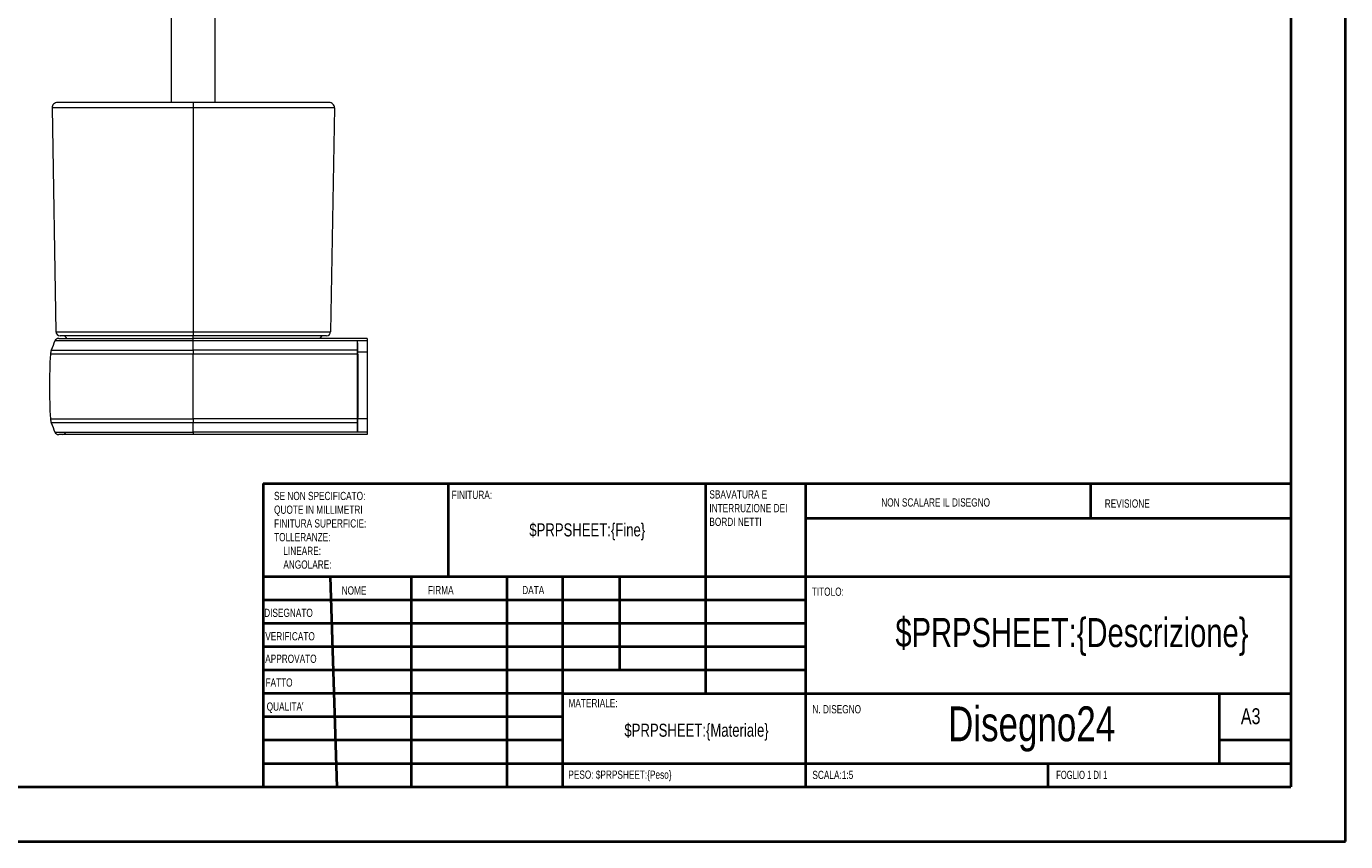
# Model space of a CAD drawing. Header units: millimetres. Extents: x 0 to 420, y 0 to 297.
# Tile 2 of 3: x 180 to 420, y 0 to 149. Entities that reach past the tile are written whole.
import ezdxf

# ---------------------------------------------------------------- set-up
doc = ezdxf.new("R2010")
doc.units = ezdxf.units.MM
doc.styles.add('SLDTEXTSTYLE0', font='TXT', dxfattribs={"width": 0.75})
doc.styles.add('SLDTEXTSTYLE1', font='TXT', dxfattribs={"width": 0.692308})

# ---------------------------------------------------------------- blocks, each defined once
blk = doc.blocks.new('SW_NOTE_0')
at = {"color": 0, "linetype": 'Continuous', "lineweight": 0, "char_height": 1.5, "attachment_point": 1, "style": 'SLDTEXTSTYLE0'}
for s, insert in [('SBAVATURA E', (0, 1.93)), ('INTERRUZIONE DEI', (0, -0.57)), ('BORDI NETTI', (0, -3.07))]:
    blk.add_mtext(s, dxfattribs=dict(at, insert=insert))
blk = doc.blocks.new('SW_NOTE_1')
at = {"color": 0, "linetype": 'Continuous', "lineweight": 0, "char_height": 1.5, "attachment_point": 1, "style": 'SLDTEXTSTYLE0'}
for s, insert in [('SE NON SPECIFICATO:', (0, 1.93)), ('QUOTE IN MILLIMETRI', (0, -0.57)), ('FINITURA SUPERFICIE:', (0, -3.07)), ('TOLLERANZE:', (0, -5.57)), ('LINEARE:', (1.69, -8.07)), ('ANGOLARE:', (1.69, -10.57))]:
    blk.add_mtext(s, dxfattribs=dict(at, insert=insert))

msp = doc.modelspace()

# ---------------------------------------------------------------- linework, layer by layer
at = {"color": 7, "linetype": 'Continuous', "lineweight": 40}
for p, q in [((420.07884357, 0.21478016), (420.07884357, 297.21478016)), ((410.07884357, 287.21478016), (410.07884357, 10.21478016)), ((222.87884357, 65.46478016), (410.07884357, 65.46478016)), ((222.87884357, 65.46478016), (222.87884357, 10.21478016)), ((256.67884357, 48.46478016), (256.67884357, 65.46478016)), ((303.47884357, 65.46478016), (303.47884357, 27.21478016)), ((321.67884357, 65.46478016), (321.67884357, 10.21478016)), ((373.67884357, 59.08978016), (373.67884357, 65.46478016)), ((410.07884357, 59.08978016), (321.67884357, 59.08978016)), ((410.07884357, 48.46478016), (222.87884357, 48.46478016)), ((235.09435449, 48.46478016), (236.31159057, 10.21478016)), ((249.869796, 48.46478016), (249.869796, 10.21478016)), ((267.27776973, 48.46478016), (267.27776973, 10.21478016)), ((277.47884357, 10.21478016), (277.47884357, 48.46478016)), ((287.87884357, 31.46478016), (287.87884357, 48.46478016)), ((321.67884357, 44.21478016), (222.87884357, 44.21478016)), ((321.67884357, 39.96478016), (222.87884357, 39.96478016)), ((321.67884357, 35.71478016), (222.87884357, 35.71478016)), ((321.67884357, 31.46478016), (222.87884357, 31.46478016)), ((277.47884357, 27.21478016), (222.87884357, 27.21478016)), ((277.47884357, 27.21478016), (410.07884357, 27.21478016)), ((397.07884357, 14.46478016), (397.07884357, 27.21478016)), ((277.47884357, 22.96470816), (222.87884357, 22.96470816)), ((277.47884357, 18.71478016), (222.87884357, 18.71478016)), ((410.07884357, 18.71478016), (397.07884357, 18.71478016)), ((222.87884357, 14.46478016), (410.07884357, 14.46478016)), ((365.87884357, 10.21478016), (365.87884357, 14.46478016)), ((25.07884357, 10.21478016), (410.07884357, 10.21478016)), ((0.07884357, 0.21478016), (420.07884357, 0.21478016))]:
    msp.add_line(p, q, dxfattribs=at)
at = {"color": 7, "linetype": 'Continuous', "lineweight": 15}
for p, q in [((206.17281078, 280.86628743), (206.17281078, 134.86628743)), ((214.17281078, 134.86628743), (214.17281078, 280.86628743)), ((210.17281078, 134.86628743), (210.17281078, 133.84883502)), ((184.44873022, 133.84883502), (185.15994796, 93.10319812)), ((210.17281078, 133.84883502), (210.17281078, 93.10319812)), ((235.89689134, 133.84883502), (235.18567361, 93.10319812)), ((210.17281078, 93.10319812), (210.17281078, 92.36628743)), ((241.82281078, 91.86628743), (210.17281078, 91.86628743)), ((210.17281078, 89.7253901), (210.17281078, 91.40658389)), ((240.07281078, 91.40658389), (210.17281078, 91.40658389)), ((241.82281078, 91.40658389), (240.07281078, 91.40658389)), ((240.07281078, 89.7253901), (240.07281078, 91.40658389)), ((241.82281078, 91.86628743), (241.82281078, 91.40658389)), ((241.82281078, 91.40658389), (241.82281078, 89.36294565)), ((240.07281078, 89.7253901), (210.17281078, 89.7253901)), ((210.17281078, 77.24397206), (210.17281078, 88.9886028)), ((240.07281078, 88.9886028), (210.17281078, 88.9886028)), ((240.07281078, 89.36294565), (240.07281078, 89.7253901)), ((241.82281078, 89.36294565), (240.07281078, 89.36294565)), ((240.07281078, 88.9886028), (240.07281078, 89.36294565)), ((240.07281078, 77.24397206), (240.07281078, 88.9886028)), ((241.82281078, 89.36294565), (241.82281078, 77.24397206)), ((240.17281078, 87.9560554), (240.17281078, 79.11005644)), ((240.07281078, 77.24397206), (210.17281078, 77.24397206)), ((241.82281078, 77.24397206), (240.07281078, 77.24397206)), ((240.07281078, 76.50718475), (240.07281078, 77.24397206)), ((241.82281078, 77.24397206), (241.82281078, 74.82599096)), ((240.07281078, 74.82599096), (210.17281078, 74.82599096)), ((240.07281078, 76.50718475), (210.17281128, 76.50718475)), ((240.07281078, 74.82599096), (240.07281078, 76.50718475)), ((241.82281078, 74.82599096), (240.07281078, 74.82599096)), ((241.82281078, 74.82599096), (241.82281078, 74.36628743)), ((241.82281078, 74.36628743), (210.17281078, 74.36628743))]:
    msp.add_line(p, q, dxfattribs=at)
at = {"color": 8, "linetype": 'Continuous', "lineweight": 15}
msp.add_line((210.17281078, 91.86811447), (210.17281078, 92.36628743), dxfattribs=at)
at = {"color": 7, "linetype": 'Continuous', "lineweight": 15, "flags": 128}
for points in [[(210.17281078, 91.40658389), (210.17281111, 91.50453145), (210.17281135, 91.59414213), (210.1728115, 91.67349169), (210.17281155, 91.74087623), (210.1728115, 91.79484878), (210.17281135, 91.83425038), (210.17281111, 91.85823494), (210.17281078, 91.86628743)], [(210.17281078, 74.82599096), (210.17281018, 74.7280434), (210.17280959, 74.63843272), (210.17280902, 74.55908316), (210.1728085, 74.49169862), (210.17280802, 74.43772607), (210.1728076, 74.39832447), (210.17280725, 74.37433992), (210.17281078, 74.36628743)], [(210.17281078, 74.82599096), (210.17281078, 75.03479833), (210.17281078, 75.24399767), (210.17281078, 75.45358471), (210.17281078, 75.66355514), (210.17281078, 75.87390467), (210.17281078, 76.08462899), (210.17281078, 76.29572379), (210.17281128, 76.50718475)]]:
    msp.add_lwpolyline(points, dxfattribs=at)
at = {"color": 7, "linetype": 'Continuous', "lineweight": 15}
for centre, radius, start, end in [((185.44857792, 133.86628743), 1, 90, 181), ((234.89704365, 133.86628743), 1, 359, 90), ((231.07981364, 72.05348628), 50, 157.228191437, 159.3022519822), ((185.66866839, 91.11628743), 0.75, 90, 157.228191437), ((185.90983373, 93.11628743), 0.75, 181, 270), ((186.42281078, 91.61628743), 0.75, 19.6193311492, 90), ((233.92281078, 91.61628743), 0.75, 90, 160.4615234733), ((234.43578784, 93.11628743), 0.75, 270, 359), ((283.97730717, 83.11628743), 100, 176.6334743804, 183.3665256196), ((186.64556228, 88.84179491), 2.5, 159.3022519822, 176.6334743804), ((240.07658753, 89.50449434), 0.22092805, 72.3706242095, 90.9795140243), ((240.08197401, 87.97595956), 1.01268469, 85.6435804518, 90.5184448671), ((186.64556228, 77.39077994), 2.5, 183.3665256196, 200.6977480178), ((231.07981364, 94.17908857), 50, 200.6977480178, 202.771808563), ((185.66866839, 75.11628743), 0.75, 202.771808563, 270), ((186.42281078, 74.86628743), 0.5, 270, 0.0000000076), ((240.09176243, 76.61944885), 0.1138525, 260.4180636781, 315.0265150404)]:
    msp.add_arc(centre, radius, start, end, dxfattribs=at)
for points, knots in [([(210.17281078, 134.86628743), (208.39777815, 134.86628743), (206.62422684, 134.86628743), (203.96886753, 134.86628743), (203.08459317, 134.86628743), (201.3185597, 134.86628743), (200.43679238, 134.86628743), (198.67711111, 134.86628743), (197.79917656, 134.86628743), (196.48684866, 134.86628743), (196.05107912, 134.86628743), (195.19030219, 134.86628743), (194.76446925, 134.86628743), (193.92416594, 134.86628743), (193.50969178, 134.86628743), (192.89862006, 134.86628743), (192.69670532, 134.86628743), (192.29690402, 134.86628743), (192.09851522, 134.86628743), (191.12346343, 134.86628743), (190.41265826, 134.86628743), (189.6249403, 134.86628743), (189.47241961, 134.86628743), (189.17749672, 134.86628743), (189.03455421, 134.86628743), (188.62510886, 134.86628743), (188.37908263, 134.86628743), (187.93279254, 134.86628743), (187.73257678, 134.86628743), (187.37068641, 134.86628743), (187.20845195, 134.86628743), (186.77279866, 134.86628743), (186.55046808, 134.86628743), (186.18947859, 134.86628743), (186.05106445, 134.86628743), (185.83025687, 134.86628743), (185.74777943, 134.86628743), (185.61880195, 134.86628743), (185.57242615, 134.86628743), (185.46964486, 134.86628743), (185.44857792, 134.86628743), (185.44857792, 134.86628743)], [0, 0, 0, 0, 0.125, 0.125, 0.1875, 0.1875, 0.25, 0.25, 0.3125, 0.3125, 0.34375, 0.34375, 0.375, 0.375, 0.40625, 0.40625, 0.421875, 0.421875, 0.4375, 0.4375, 0.5, 0.5, 0.515625, 0.515625, 0.53125, 0.53125, 0.5625, 0.5625, 0.59375, 0.59375, 0.625, 0.625, 0.6875, 0.6875, 0.75, 0.75, 0.8125, 0.8125, 0.875, 0.875, 1, 1, 1, 1]), ([(234.89704365, 134.86628743), (234.89704365, 134.86628743), (234.87617522, 134.86628743), (234.77488899, 134.86628743), (234.72921705, 134.86628743), (234.60243859, 134.86628743), (234.52144789, 134.86628743), (234.30518088, 134.86628743), (234.17019478, 134.86628743), (233.90327905, 134.86628743), (233.80353609, 134.86628743), (233.57856205, 134.86628743), (233.45318015, 134.86628743), (233.17025343, 134.86628743), (233.01271932, 134.86628743), (232.74630195, 134.86628743), (232.65246946, 134.86628743), (232.45340233, 134.86628743), (232.34790505, 134.86628743), (231.79201164, 134.86628743), (231.26503452, 134.86628743), (230.48656226, 134.86628743), (230.32489991, 134.86628743), (229.989553, 134.86628743), (229.81514333, 134.86628743), (229.27949175, 134.86628743), (228.90784608, 134.86628743), (228.13984571, 134.86628743), (227.74346504, 134.86628743), (226.92989368, 134.86628743), (226.51146245, 134.86628743), (225.24003349, 134.86628743), (224.3761715, 134.86628743), (222.62849225, 134.86628743), (221.74277807, 134.86628743), (219.96960821, 134.86628743), (219.08153558, 134.86628743), (217.30347372, 134.86628743), (216.41347787, 134.86628743), (213.74155408, 134.86628743), (211.95774357, 134.86628743), (210.17281078, 134.86628743)], [0, 0, 0, 0, 0.125, 0.125, 0.1875, 0.1875, 0.25, 0.25, 0.3125, 0.3125, 0.34375, 0.34375, 0.375, 0.375, 0.40625, 0.40625, 0.421875, 0.421875, 0.4375, 0.4375, 0.5, 0.5, 0.515625, 0.515625, 0.53125, 0.53125, 0.5625, 0.5625, 0.59375, 0.59375, 0.625, 0.625, 0.6875, 0.6875, 0.75, 0.75, 0.8125, 0.8125, 0.875, 0.875, 1, 1, 1, 1]), ([(210.17281078, 133.84883502), (208.33337305, 133.84883502), (206.49552586, 133.84883404), (203.74418867, 133.84883483), (202.82800111, 133.84883535), (200.99839455, 133.84883374), (200.0849677, 133.84883258), (198.26236269, 133.84883349), (197.35308059, 133.8488358), (195.54153898, 133.84883346), (194.65148475, 133.84883134), (193.35215205, 133.84883341), (192.92504791, 133.84883483), (192.2954275, 133.84883509), (192.08741, 133.84883575), (191.67549109, 133.84883825), (191.47093021, 133.84883982), (190.47070226, 133.84884592), (189.73941493, 133.84883608), (188.92294813, 133.84883481), (188.76452848, 133.8488359), (188.45751981, 133.84883867), (188.30859675, 133.84884032), (187.87884453, 133.84884384), (187.61886714, 133.84884381), (186.90787891, 133.84883731), (186.52575519, 133.84883448), (185.89502341, 133.84883135), (185.65216626, 133.84883317), (185.25784522, 133.84883579), (185.10649628, 133.84883364), (184.86473991, 133.84883255), (184.77446891, 133.84883364), (184.63354197, 133.84883533), (184.58298513, 133.84883485), (184.47123112, 133.84883404), (184.44873022, 133.84883502), (184.44873022, 133.84883502)], [0, 0, 0, 0, 0.125, 0.125, 0.1875, 0.1875, 0.25, 0.25, 0.3125, 0.3125, 0.375, 0.375, 0.40625, 0.40625, 0.421875, 0.421875, 0.4375, 0.4375, 0.5, 0.5, 0.515625, 0.515625, 0.53125, 0.53125, 0.5625, 0.5625, 0.625, 0.625, 0.6875, 0.6875, 0.75, 0.75, 0.8125, 0.8125, 0.875, 0.875, 1, 1, 1, 1]), ([(235.89689134, 133.84883502), (235.89689134, 133.84883502), (235.8746495, 133.84883404), (235.76530468, 133.84883483), (235.71592363, 133.84883535), (235.57844684, 133.84883374), (235.49046074, 133.84883258), (235.25507586, 133.84883349), (235.10796571, 133.8488358), (234.72021394, 133.84883346), (234.48201219, 133.84883134), (234.02388686, 133.84883341), (233.85423738, 133.84883483), (233.56863867, 133.84883509), (233.46820465, 133.84883575), (233.25572794, 133.84883825), (233.1432879, 133.84883982), (232.55593209, 133.84884592), (232.00427549, 133.84883608), (231.19881238, 133.84883481), (231.03193512, 133.8488359), (230.68651257, 133.84883867), (230.50753594, 133.84884032), (229.95590239, 133.84884384), (229.57379068, 133.84884381), (228.39014004, 133.84883731), (227.55099132, 133.84883448), (225.80173673, 133.84883135), (224.90977469, 133.84883317), (223.10400112, 133.84883579), (222.18869853, 133.84883364), (220.35106913, 133.84883255), (219.4294333, 133.84883364), (217.58251022, 133.84883533), (216.65688247, 133.84883485), (213.8791315, 133.84883404), (212.02620706, 133.84883502), (210.17281078, 133.84883502)], [0, 0, 0, 0, 0.125, 0.125, 0.1875, 0.1875, 0.25, 0.25, 0.3125, 0.3125, 0.375, 0.375, 0.40625, 0.40625, 0.421875, 0.421875, 0.4375, 0.4375, 0.5, 0.5, 0.515625, 0.515625, 0.53125, 0.53125, 0.5625, 0.5625, 0.625, 0.625, 0.6875, 0.6875, 0.75, 0.75, 0.8125, 0.8125, 0.875, 0.875, 1, 1, 1, 1]), ([(210.17281078, 91.40658389), (208.35179996, 91.40658389), (206.53214075, 91.40662471), (203.80726011, 91.40658184), (202.8997506, 91.40657051), (201.0870926, 91.40656208), (200.18193438, 91.40655919), (198.82691578, 91.40658179), (198.37570054, 91.40659775), (197.4744247, 91.40662721), (197.02446762, 91.40663844), (195.68722226, 91.40663526), (194.8093132, 91.40657487), (193.52426236, 91.40657709), (193.10126974, 91.40658322), (192.47689912, 91.40658416), (192.26987429, 91.40658344), (191.86282111, 91.40658365), (191.66303967, 91.40658464), (190.68400917, 91.40658909), (189.96476115, 91.40659678), (189.16123078, 91.4065787), (189.00594075, 91.40657155), (188.70946526, 91.4065684), (188.56771112, 91.40657224), (188.16089301, 91.40658751), (187.91428674, 91.4065799), (187.57698929, 91.40656729), (187.46998935, 91.40656426), (187.26612804, 91.40656383), (187.16897477, 91.40656641), (186.89451013, 91.40658048), (186.73358934, 91.40659803), (186.30180942, 91.40661791), (186.0811148, 91.40657862), (185.72242419, 91.40659069), (185.58492865, 91.40660558), (185.36389064, 91.40658568), (185.28056784, 91.40657429), (185.15002146, 91.40657126), (185.1029, 91.40657424), (184.99848775, 91.40660071), (184.97712811, 91.40658389), (184.97712811, 91.40658389)], [0, 0, 0, 0, 0.125, 0.125, 0.1875, 0.1875, 0.25, 0.25, 0.28125, 0.28125, 0.3125, 0.3125, 0.375, 0.375, 0.40625, 0.40625, 0.421875, 0.421875, 0.4375, 0.4375, 0.5, 0.5, 0.515625, 0.515625, 0.53125, 0.53125, 0.5625, 0.5625, 0.578125, 0.578125, 0.59375, 0.59375, 0.625, 0.625, 0.6875, 0.6875, 0.75, 0.75, 0.8125, 0.8125, 0.875, 0.875, 1, 1, 1, 1]), ([(185.15994796, 93.10319812), (185.15994796, 93.10319812), (185.18110404, 93.10319739), (185.28347895, 93.10319794), (185.32962443, 93.1031984), (185.4577315, 93.10319737), (185.53955906, 93.10319639), (185.75750499, 93.10319674), (185.89333467, 93.10319855), (186.16120107, 93.10319779), (186.2612993, 93.10319701), (186.48930473, 93.10319598), (186.61776823, 93.10319578), (187.05019252, 93.1031969), (187.40138879, 93.10319769), (187.95709945, 93.10320291), (188.07412966, 93.1032038), (188.32112812, 93.10320455), (188.45140899, 93.10320441), (188.85720135, 93.10320249), (189.14925615, 93.10319882), (189.77748379, 93.10319757), (190.11365924, 93.10320124), (190.65069868, 93.10320394), (190.83576607, 93.10320444), (191.21149002, 93.10320432), (191.40255538, 93.10320371), (192.37255043, 93.10319915), (193.1951414, 93.10319739), (194.47697253, 93.10319585), (194.91142923, 93.10319585), (195.78349093, 93.1031967), (196.22243387, 93.1031975), (197.54616359, 93.10319869), (198.4377558, 93.1031969), (200.23260588, 93.10319632), (201.13391439, 93.10319724), (202.93856029, 93.10319839), (203.84252874, 93.10319796), (206.55423343, 93.10319739), (208.36325439, 93.10319812), (210.17281078, 93.10319812)], [0, 0, 0, 0, 0.125, 0.125, 0.1875, 0.1875, 0.25, 0.25, 0.3125, 0.3125, 0.34375, 0.34375, 0.375, 0.375, 0.4375, 0.4375, 0.453125, 0.453125, 0.46875, 0.46875, 0.5, 0.5, 0.53125, 0.53125, 0.546875, 0.546875, 0.5625, 0.5625, 0.625, 0.625, 0.65625, 0.65625, 0.6875, 0.6875, 0.75, 0.75, 0.8125, 0.8125, 0.875, 0.875, 1, 1, 1, 1]), ([(185.66866839, 91.86628743), (185.66866839, 91.86628743), (185.68905447, 91.86628743), (185.78785843, 91.86628743), (185.83240615, 91.86628743), (185.95557599, 91.86628743), (186.03409986, 91.86628743), (186.2421515, 91.86628743), (186.37146335, 91.86628743), (186.70886544, 91.86628743), (186.9163865, 91.86628743), (187.32370524, 91.86628743), (187.47569412, 91.86628743), (187.73563632, 91.86628743), (187.82799659, 91.86628743), (188.02258708, 91.86628743), (188.1248909, 91.86628743), (188.44804187, 91.86628743), (188.68513914, 91.86628743), (189.07815774, 91.86628743), (189.21538783, 91.86628743), (189.50304722, 91.86628743), (189.65401906, 91.86628743), (190.43722072, 91.86628743), (191.14203969, 91.86628743), (192.29543295, 91.86628743), (192.6978672, 91.86628743), (193.51272461, 91.86628743), (193.92670673, 91.86628743), (195.18404398, 91.86628743), (196.04255326, 91.86628743), (197.34949396, 91.86628743), (197.78903492, 91.86628743), (198.66821425, 91.86628743), (199.10834291, 91.86628743), (200.43000938, 91.86628743), (201.31281118, 91.86628743), (203.08060333, 91.86628743), (203.96560279, 91.86628743), (206.62280924, 91.86628743), (208.39716724, 91.86628743), (210.17281078, 91.86628743)], [0, 0, 0, 0, 0.125, 0.125, 0.1875, 0.1875, 0.25, 0.25, 0.3125, 0.3125, 0.375, 0.375, 0.40625, 0.40625, 0.421875, 0.421875, 0.4375, 0.4375, 0.46875, 0.46875, 0.484375, 0.484375, 0.5, 0.5, 0.5625, 0.5625, 0.59375, 0.59375, 0.625, 0.625, 0.6875, 0.6875, 0.71875, 0.71875, 0.75, 0.75, 0.8125, 0.8125, 0.875, 0.875, 1, 1, 1, 1]), ([(210.17281078, 92.36628743), (208.41421782, 92.36628743), (206.65654288, 92.36628743), (204.02310403, 92.36628743), (203.14581411, 92.36628743), (201.39280346, 92.36628743), (200.51681776, 92.36628743), (198.76831395, 92.36628743), (197.89947872, 92.36628743), (196.60897424, 92.36628743), (196.18095383, 92.36628743), (195.33038513, 92.36628743), (194.90717251, 92.36628743), (193.65241121, 92.36628743), (192.84641695, 92.36628743), (191.89660857, 92.36628743), (191.70955973, 92.36628743), (191.34188589, 92.36628743), (191.16061139, 92.36628743), (190.63440549, 92.36628743), (190.30593047, 92.36628743), (189.69428969, 92.36628743), (189.41111977, 92.36628743), (189.01929848, 92.36628743), (188.89396256, 92.36628743), (188.65725667, 92.36628743), (188.54539094, 92.36628743), (188.0152937, 92.36628743), (187.68367947, 92.36628743), (187.27643206, 92.36628743), (187.15606933, 92.36628743), (186.94265136, 92.36628743), (186.84900863, 92.36628743), (186.59840029, 92.36628743), (186.4712875, 92.36628743), (186.2671036, 92.36628743), (186.19032018, 92.36628743), (186.06995507, 92.36628743), (186.026502, 92.36628743), (185.92997717, 92.36628743), (185.90983373, 92.36628743), (185.90983373, 92.36628743)], [0, 0, 0, 0, 0.125, 0.125, 0.1875, 0.1875, 0.25, 0.25, 0.3125, 0.3125, 0.34375, 0.34375, 0.375, 0.375, 0.4375, 0.4375, 0.453125, 0.453125, 0.46875, 0.46875, 0.5, 0.5, 0.53125, 0.53125, 0.546875, 0.546875, 0.5625, 0.5625, 0.625, 0.625, 0.65625, 0.65625, 0.6875, 0.6875, 0.75, 0.75, 0.8125, 0.8125, 0.875, 0.875, 1, 1, 1, 1]), ([(210.17281078, 93.10319812), (211.95897645, 93.10319812), (213.74320659, 93.10319739), (216.41308901, 93.10319794), (217.30195009, 93.1031984), (219.07639549, 93.10319737), (219.96199208, 93.10319639), (221.72821829, 93.10319674), (222.60887433, 93.10319855), (223.92399201, 93.10319779), (224.36137563, 93.10319701), (225.23359869, 93.10319598), (225.66985638, 93.10319578), (226.95326536, 93.1031969), (227.78004398, 93.10319769), (228.76003749, 93.10320291), (228.95333823, 93.1032038), (229.33401141, 93.10320455), (229.52171194, 93.10320441), (230.06712408, 93.10320249), (230.409704, 93.10319882), (231.05176721, 93.10319757), (231.35124796, 93.10320124), (231.76845165, 93.10320394), (231.90256116, 93.10320444), (232.15701064, 93.10320432), (232.27773148, 93.10320371), (232.85155439, 93.10319915), (233.21601002, 93.10319739), (233.66535038, 93.10319585), (233.79836591, 93.10319585), (234.03530664, 93.1031967), (234.13969875, 93.1031975), (234.41951321, 93.10319869), (234.56203533, 93.1031969), (234.79068282, 93.10319632), (234.8763159, 93.10319724), (235.00998901, 93.10319839), (235.05794761, 93.10319796), (235.16406783, 93.10319739), (235.18567361, 93.10319812), (235.18567361, 93.10319812)], [0, 0, 0, 0, 0.125, 0.125, 0.1875, 0.1875, 0.25, 0.25, 0.3125, 0.3125, 0.34375, 0.34375, 0.375, 0.375, 0.4375, 0.4375, 0.453125, 0.453125, 0.46875, 0.46875, 0.5, 0.5, 0.53125, 0.53125, 0.546875, 0.546875, 0.5625, 0.5625, 0.625, 0.625, 0.65625, 0.65625, 0.6875, 0.6875, 0.75, 0.75, 0.8125, 0.8125, 0.875, 0.875, 1, 1, 1, 1]), ([(234.43578784, 92.36628743), (234.43578784, 92.36628743), (234.415239, 92.36628743), (234.31561806, 92.36628743), (234.2707037, 92.36628743), (234.14575045, 92.36628743), (234.06583414, 92.36628743), (233.85219417, 92.36628743), (233.71913258, 92.36628743), (233.45777935, 92.36628743), (233.36025664, 92.36628743), (233.13870092, 92.36628743), (233.01447075, 92.36628743), (232.59183243, 92.36628743), (232.24799107, 92.36628743), (231.7008243, 92.36628743), (231.58546447, 92.36628743), (231.34167484, 92.36628743), (231.21270802, 92.36628743), (230.80989227, 92.36628743), (230.5195384, 92.36628743), (229.8945743, 92.36628743), (229.55996813, 92.36628743), (229.0258906, 92.36628743), (228.84210516, 92.36628743), (228.4698327, 92.36628743), (228.28073117, 92.36628743), (227.32186189, 92.36628743), (226.51250149, 92.36628743), (225.25724249, 92.36628743), (224.83186475, 92.36628743), (223.98227921, 92.36628743), (223.55630099, 92.36628743), (222.27561547, 92.36628743), (221.41819973, 92.36628743), (219.69882811, 92.36628743), (218.83684614, 92.36628743), (217.10986989, 92.36628743), (216.24486395, 92.36628743), (213.64677645, 92.36628743), (211.91070739, 92.36628743), (210.17281078, 92.36628743)], [0, 0, 0, 0, 0.125, 0.125, 0.1875, 0.1875, 0.25, 0.25, 0.3125, 0.3125, 0.34375, 0.34375, 0.375, 0.375, 0.4375, 0.4375, 0.453125, 0.453125, 0.46875, 0.46875, 0.5, 0.5, 0.53125, 0.53125, 0.546875, 0.546875, 0.5625, 0.5625, 0.625, 0.625, 0.65625, 0.65625, 0.6875, 0.6875, 0.75, 0.75, 0.8125, 0.8125, 0.875, 0.875, 1, 1, 1, 1]), ([(240.14349748, 89.71504661), (240.14408169, 89.99796071), (240.14230937, 90.28087001), (240.13334911, 90.7051592), (240.1293599, 90.846566), (240.11939656, 91.0584811), (240.11546302, 91.12909171), (240.10698261, 91.23489072), (240.10376354, 91.2701493), (240.0971873, 91.322927), (240.09473503, 91.34048013), (240.08984339, 91.36662591), (240.08803418, 91.37531409), (240.08442878, 91.38821121), (240.0830986, 91.39247646), (240.08046681, 91.39866435), (240.07948588, 91.40071163), (240.07694, 91.40447864), (240.0751938, 91.40658389), (240.07281078, 91.40658389)], [0, 0, 0, 0, 0.5, 0.5, 0.75, 0.75, 0.875, 0.875, 0.9375, 0.9375, 0.96875, 0.96875, 0.984375, 0.984375, 0.9921875, 0.9921875, 0.99609375, 0.99609375, 1, 1, 1, 1]), ([(210.17281078, 88.9886028), (208.30332287, 88.9886028), (206.43453591, 88.98865489), (203.63380172, 88.98859951), (202.70057956, 88.98856314), (200.83563278, 88.98854842), (199.90617198, 88.98858306), (198.05640327, 88.98861561), (197.13604727, 88.9885715), (195.76626261, 88.98857223), (195.31056332, 88.98858335), (194.41139659, 88.98860519), (193.96734313, 88.9886055), (193.09270193, 88.98859994), (192.66211839, 88.98859966), (192.0285229, 88.98860524), (191.81937393, 88.98860698), (191.40558243, 88.98860671), (191.20041856, 88.98860461), (190.59674897, 88.98859875), (190.21059076, 88.98861427), (189.47356156, 88.98862703), (189.12183058, 88.98859753), (188.12849231, 88.9886155), (187.56694832, 88.98858935), (186.85291798, 88.98863206), (186.63535834, 88.98864214), (186.24499653, 88.98862345), (186.07120461, 88.98859547), (185.60202626, 88.98853688), (185.35835484, 88.98857979), (185.0607762, 88.9886121), (184.972936, 88.98860958), (184.8169445, 88.98860747), (184.74866409, 88.98860732), (184.56705005, 88.98860799), (184.47659455, 88.98858728), (184.33531734, 88.98856568), (184.28468468, 88.98857973), (184.17257972, 88.98863519), (184.14987651, 88.9886028), (184.14987651, 88.9886028)], [0, 0, 0, 0, 0.125, 0.125, 0.1875, 0.1875, 0.25, 0.25, 0.3125, 0.3125, 0.34375, 0.34375, 0.375, 0.375, 0.40625, 0.40625, 0.421875, 0.421875, 0.4375, 0.4375, 0.46875, 0.46875, 0.5, 0.5, 0.5625, 0.5625, 0.59375, 0.59375, 0.625, 0.625, 0.6875, 0.6875, 0.71875, 0.71875, 0.75, 0.75, 0.8125, 0.8125, 0.875, 0.875, 1, 1, 1, 1]), ([(184.30691747, 89.7253901), (184.30691747, 89.7253901), (184.32938656, 89.72536127), (184.44017792, 89.72540993), (184.49020236, 89.72542257), (184.62969788, 89.72540459), (184.71899269, 89.72538542), (184.89823559, 89.72538541), (184.96561585, 89.72538542), (185.11954023, 89.72538398), (185.20623087, 89.72538198), (185.50003564, 89.72540759), (185.74065335, 89.72544598), (186.20431062, 89.72539802), (186.37611795, 89.725374), (186.76231327, 89.72535705), (186.97778365, 89.72536486), (187.68573095, 89.72540085), (188.24319642, 89.72537938), (189.23105468, 89.72539455), (189.58101336, 89.72536975), (190.31462095, 89.72538103), (190.69911882, 89.72539335), (191.30028715, 89.72538829), (191.50448757, 89.72538662), (191.91637135, 89.72538661), (192.12455942, 89.72538822), (192.75524236, 89.72539301), (193.18384209, 89.7253926), (194.05440956, 89.72538794), (194.49637449, 89.72538881), (195.39126212, 89.72540652), (195.84464028, 89.72541487), (197.20722234, 89.72541372), (198.12267771, 89.72537832), (199.96252859, 89.72540971), (200.88696968, 89.7254382), (202.74178728, 89.72542411), (203.66981805, 89.72539239), (206.45513764, 89.72534369), (208.31362739, 89.7253901), (210.17281078, 89.7253901)], [0, 0, 0, 0, 0.125, 0.125, 0.1875, 0.1875, 0.25, 0.25, 0.28125, 0.28125, 0.3125, 0.3125, 0.375, 0.375, 0.40625, 0.40625, 0.4375, 0.4375, 0.5, 0.5, 0.53125, 0.53125, 0.5625, 0.5625, 0.578125, 0.578125, 0.59375, 0.59375, 0.625, 0.625, 0.65625, 0.65625, 0.6875, 0.6875, 0.75, 0.75, 0.8125, 0.8125, 0.875, 0.875, 1, 1, 1, 1]), ([(240.07281078, 89.36294565), (240.08127689, 89.36294565), (240.08794289, 89.36922724), (240.09772787, 89.38191964), (240.10132298, 89.3888737), (240.11081509, 89.41023513), (240.11523226, 89.42524541), (240.12631736, 89.47010272), (240.1307732, 89.50046371), (240.14102317, 89.59203129), (240.14337055, 89.65357783), (240.14349748, 89.71504661)], [0, 0, 0, 0, 0.0625, 0.0625, 0.125, 0.125, 0.25, 0.25, 0.5, 0.5, 1, 1, 1, 1]), ([(240.15889817, 88.98571842), (240.15674654, 89.05244737), (240.153115, 89.11908626), (240.14003325, 89.21845519), (240.13449921, 89.25147494), (240.12096689, 89.29974242), (240.11562742, 89.31569606), (240.10429, 89.33795562), (240.09992995, 89.3451946), (240.08866361, 89.35759108), (240.0812927, 89.36294565), (240.07281078, 89.36294565)], [0, 0, 0, 0, 0.5, 0.5, 0.75, 0.75, 0.875, 0.875, 0.9375, 0.9375, 1, 1, 1, 1]), ([(184.14987651, 77.24397206), (184.14987651, 77.24397206), (184.17258304, 77.24395703), (184.28468255, 77.24398263), (184.33531422, 77.24399087), (184.47659363, 77.24397862), (184.56705203, 77.24397166), (184.74866784, 77.24397753), (184.81694854, 77.24397717), (184.97294013, 77.24397128), (185.06077946, 77.24396505), (185.35835535, 77.24398928), (185.60202591, 77.24403268), (186.07120535, 77.24397905), (186.24499791, 77.24395264), (186.63536187, 77.24393496), (186.85292075, 77.24394466), (187.56694495, 77.24398535), (188.12848514, 77.24395923), (189.12182101, 77.24397737), (189.47355386, 77.24394752), (190.21059543, 77.24396024), (190.59676394, 77.24397635), (191.2004558, 77.24397132), (191.40561048, 77.24396941), (191.81938962, 77.243969), (192.02853355, 77.24397043), (192.66211721, 77.24397417), (193.09269729, 77.24397155), (193.96734018, 77.24396607), (194.4113988, 77.24396909), (195.31058339, 77.24399951), (195.76628375, 77.24401514), (197.13605282, 77.24402125), (198.05640477, 77.24396913), (199.9061739, 77.24397389), (200.83563945, 77.24399828), (202.70060252, 77.24399189), (203.63381132, 77.24397215), (206.43453966, 77.2439559), (208.30332423, 77.24397206), (210.17281078, 77.24397206)], [0, 0, 0, 0, 0.125, 0.125, 0.1875, 0.1875, 0.25, 0.25, 0.28125, 0.28125, 0.3125, 0.3125, 0.375, 0.375, 0.40625, 0.40625, 0.4375, 0.4375, 0.5, 0.5, 0.53125, 0.53125, 0.5625, 0.5625, 0.578125, 0.578125, 0.59375, 0.59375, 0.625, 0.625, 0.65625, 0.65625, 0.6875, 0.6875, 0.75, 0.75, 0.8125, 0.8125, 0.875, 0.875, 1, 1, 1, 1]), ([(240.17281078, 79.11005644), (240.17281078, 78.79766047), (240.1703165, 78.48525141), (240.15733675, 78.01658934), (240.15157159, 77.8603611), (240.13734627, 77.62598946), (240.13174893, 77.54783441), (240.11974402, 77.43066522), (240.11520209, 77.39168701), (240.10596168, 77.33357096), (240.10251818, 77.31423557), (240.09561442, 77.28553327), (240.09306355, 77.2760495), (240.08800995, 77.26223518), (240.08614502, 77.25768127), (240.08116555, 77.24903135), (240.07782651, 77.24397206), (240.07281078, 77.24397206)], [0, 0, 0, 0, 0.5, 0.5, 0.75, 0.75, 0.875, 0.875, 0.9375, 0.9375, 0.96875, 0.96875, 0.984375, 0.984375, 0.9921875, 0.9921875, 1, 1, 1, 1]), ([(240.17230555, 76.53898024), (240.17271672, 76.66100005), (240.17353245, 76.7830744), (240.16609865, 76.96596133), (240.16215538, 77.02696695), (240.14715942, 77.11740818), (240.14076426, 77.14741614), (240.12507505, 77.19074776), (240.11891675, 77.20488998), (240.10587934, 77.22423483), (240.10086365, 77.23037612), (240.08865509, 77.24021321), (240.08099286, 77.24397206), (240.07281078, 77.24397206)], [0, 0, 0, 0, 0.5, 0.5, 0.75, 0.75, 0.875, 0.875, 0.9375, 0.9375, 0.96875, 0.96875, 1, 1, 1, 1]), ([(210.17281078, 76.50718475), (208.313628, 76.50718475), (206.45514014, 76.50719808), (203.66982485, 76.50718493), (202.74179636, 76.50716862), (200.88698329, 76.50716267), (199.96252661, 76.50718221), (198.12267564, 76.50718798), (197.20722428, 76.50714477), (195.84465711, 76.50714817), (195.39127931, 76.50716057), (194.49637309, 76.50718625), (194.05440272, 76.50718983), (193.18383345, 76.50718545), (192.75523732, 76.50718292), (192.12456627, 76.50718593), (191.91638323, 76.50718722), (191.50451174, 76.50718706), (191.30032208, 76.50718555), (190.69913155, 76.50718123), (190.31462343, 76.50719413), (189.58100376, 76.50720538), (189.23104341, 76.50718026), (188.24318806, 76.50719559), (187.68572672, 76.5071741), (186.97778629, 76.50720825), (186.76231666, 76.50721574), (186.37611918, 76.50719978), (186.20431091, 76.50717727), (185.74065168, 76.50713385), (185.50003489, 76.50717248), (185.20623492, 76.50719045), (185.11954594, 76.50718509), (184.96562231, 76.50718035), (184.89824176, 76.50718029), (184.71899569, 76.50718535), (184.62969461, 76.50717888), (184.49019482, 76.50716908), (184.44017286, 76.5071762), (184.32939423, 76.50719732), (184.30691747, 76.50718475), (184.30691747, 76.50718475)], [0, 0, 0, 0, 0.125, 0.125, 0.1875, 0.1875, 0.25, 0.25, 0.3125, 0.3125, 0.34375, 0.34375, 0.375, 0.375, 0.40625, 0.40625, 0.421875, 0.421875, 0.4375, 0.4375, 0.46875, 0.46875, 0.5, 0.5, 0.5625, 0.5625, 0.59375, 0.59375, 0.625, 0.625, 0.6875, 0.6875, 0.71875, 0.71875, 0.75, 0.75, 0.8125, 0.8125, 0.875, 0.875, 1, 1, 1, 1]), ([(184.97712811, 74.82599096), (184.97712811, 74.82599096), (184.99900723, 74.82597657), (185.10635801, 74.82600013), (185.1548248, 74.82600245), (185.28996468, 74.8259992), (185.37647611, 74.82598696), (185.55025457, 74.82597398), (185.61559082, 74.82597341), (185.76495165, 74.82598153), (185.8489899, 74.82599104), (186.1342504, 74.82599096), (186.36828551, 74.82595474), (186.82221002, 74.82598448), (186.9908376, 74.82600208), (187.27647731, 74.82601128), (187.37748249, 74.82601174), (187.59000538, 74.82600759), (187.70138788, 74.82600299), (188.28548715, 74.82598043), (188.84027607, 74.8259847), (189.66453033, 74.82599285), (189.83513368, 74.82600054), (190.18389366, 74.82600654), (190.36257555, 74.82600497), (190.91086131, 74.82599118), (191.2927136, 74.8259887), (191.88714929, 74.82599131), (192.08890209, 74.82599154), (192.49914274, 74.82599102), (192.70831884, 74.82599071), (193.33803401, 74.82599367), (193.76180217, 74.82599994), (195.04225232, 74.82599402), (195.90793149, 74.82593442), (197.65415185, 74.82594339), (198.5347787, 74.82599044), (200.30571215, 74.82601375), (201.19606064, 74.8260104), (202.98324153, 74.82600237), (203.88053867, 74.82599165), (206.57599616, 74.82595269), (208.37446271, 74.82599096), (210.17281078, 74.82599096)], [0, 0, 0, 0, 0.125, 0.125, 0.1875, 0.1875, 0.25, 0.25, 0.28125, 0.28125, 0.3125, 0.3125, 0.375, 0.375, 0.40625, 0.40625, 0.421875, 0.421875, 0.4375, 0.4375, 0.5, 0.5, 0.515625, 0.515625, 0.53125, 0.53125, 0.5625, 0.5625, 0.578125, 0.578125, 0.59375, 0.59375, 0.625, 0.625, 0.6875, 0.6875, 0.75, 0.75, 0.8125, 0.8125, 0.875, 0.875, 1, 1, 1, 1]), ([(240.07281078, 74.82599096), (240.07769208, 74.82599096), (240.08111708, 74.83036707), (240.08615979, 74.83805714), (240.08807919, 74.84218408), (240.09328969, 74.85482142), (240.09589575, 74.86350065), (240.10290684, 74.88961278), (240.10639967, 74.90727253), (240.11575869, 74.96049026), (240.12031131, 74.99618959), (240.1322677, 75.10332759), (240.13775735, 75.17496582), (240.15158855, 75.39010685), (240.15698114, 75.53369635), (240.16909146, 75.96442339), (240.17133748, 76.25168926), (240.17230555, 76.53898024)], [0, 0, 0, 0, 0.0078125, 0.0078125, 0.015625, 0.015625, 0.03125, 0.03125, 0.0625, 0.0625, 0.125, 0.125, 0.25, 0.25, 0.5, 0.5, 1, 1, 1, 1]), ([(210.17280698, 74.36628743), (208.41989993, 74.36628743), (206.66736963, 74.36628743), (204.03983673, 74.36628743), (203.16477179, 74.36628743), (201.42178234, 74.36628743), (200.55330707, 74.36628743), (198.82544014, 74.36628743), (197.96600429, 74.36628743), (196.26117568, 74.36628743), (195.41569325, 74.36628743), (194.16455303, 74.36628743), (193.75039075, 74.36628743), (193.1348389, 74.36628743), (192.92988345, 74.36628743), (192.52693186, 74.36628743), (192.32877999, 74.36628743), (191.74509607, 74.36628743), (191.37034366, 74.36628743), (190.83298077, 74.36628743), (190.65798439, 74.36628743), (190.31673874, 74.36628743), (190.14999507, 74.36628743), (189.34501199, 74.36628743), (188.80825824, 74.36628743), (188.13481468, 74.36628743), (187.93136716, 74.36628743), (187.56931399, 74.36628743), (187.40951947, 74.36628743), (186.98005713, 74.36628743), (186.75957355, 74.36628743), (186.49084321, 74.36628743), (186.41172959, 74.36628743), (186.27126214, 74.36628743), (186.20979331, 74.36628743), (186.0462208, 74.36628743), (185.96466457, 74.36628743), (185.83710396, 74.36628743), (185.79125656, 74.36628743), (185.68957656, 74.36628743), (185.66866839, 74.36628743), (185.66866839, 74.36628743)], [0, 0, 0, 0, 0.125, 0.125, 0.1875, 0.1875, 0.25, 0.25, 0.3125, 0.3125, 0.375, 0.375, 0.40625, 0.40625, 0.421875, 0.421875, 0.4375, 0.4375, 0.46875, 0.46875, 0.484375, 0.484375, 0.5, 0.5, 0.5625, 0.5625, 0.59375, 0.59375, 0.625, 0.625, 0.6875, 0.6875, 0.71875, 0.71875, 0.75, 0.75, 0.8125, 0.8125, 0.875, 0.875, 1, 1, 1, 1])]:
    msp.add_open_spline(points, degree=3, knots=knots, dxfattribs=at)
for points in [[(210.17281078, 89.7253901), (210.17281173, 89.48958697), (210.17281186, 89.24024021), (210.17281078, 88.9886028)], [(240.15889817, 88.98571842), (240.16996135, 88.64261341), (240.17281078, 88.29932422), (240.17281078, 87.9560554)], [(210.17281078, 77.24397206), (210.17281186, 76.99233464), (210.17281173, 76.74298788), (210.17281078, 76.50718475)]]:
    msp.add_open_spline(points, degree=3, dxfattribs=at)

# ---------------------------------------------------------------- block references
at = {"color": 7, "linetype": 'Continuous', "lineweight": 0}
for name, p in [('SW_NOTE_1', (224.89262107, 61.99927735)), ('SW_NOTE_0', (304.18805925, 62.2842698))]:
    msp.add_blockref(name, p, dxfattribs=at)

# ---------------------------------------------------------------- texts
for s, insert, char_height, attachment_point, style in [('FINITURA:', (257.25013573, 64.13405215), 1.5, 1, 'SLDTEXTSTYLE0'), ('NON SCALARE IL DISEGNO', (335.49348409, 62.74777373), 1.5, 1, 'SLDTEXTSTYLE0'), ('REVISIONE', (376.20642526, 62.54968884), 1.5, 1, 'SLDTEXTSTYLE0'), ('$PRPSHEET:\\{Fine\\}', (281.9404768, 58.19595071), 2.38125, 2, 'SLDTEXTSTYLE0'), ('NOME', (237.20108278, 46.71626279), 1.5, 1, 'SLDTEXTSTYLE0'), ('FIRMA', (252.91243113, 46.77653654), 1.5, 1, 'SLDTEXTSTYLE0'), ('DATA', (270.09354553, 46.79095938), 1.5, 1, 'SLDTEXTSTYLE0'), ('TITOLO:', (322.8350305, 46.49311444), 1.5, 1, 'SLDTEXTSTYLE0'), ('DISEGNATO', (223.09099281, 42.64449504), 1.5, 1, 'SLDTEXTSTYLE0'), ('$PRPSHEET:\\{Descrizione\\}', (370.2267594, 40.94374968), 5.2916666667, 2, 'SLDTEXTSTYLE0'), ('VERIFICATO', (223.28931243, 38.36918732), 1.5, 1, 'SLDTEXTSTYLE0'), ('APPROVATO', (223.28056597, 34.27907616), 1.5, 1, 'SLDTEXTSTYLE0'), ('FATTO', (223.33403006, 29.94848481), 1.5, 1, 'SLDTEXTSTYLE0'), ("QUALITA'", (223.54788643, 25.56442936), 1.5, 1, 'SLDTEXTSTYLE0'), ('MATERIALE:', (278.52470587, 26.20083645), 1.5, 1, 'SLDTEXTSTYLE0'), ('N. DISEGNO', (322.95280968, 25.08341798), 1.5, 1, 'SLDTEXTSTYLE0'), ('Disegno24', (362.88894138, 24.8465188), 6.35, 2, 'SLDTEXTSTYLE0'), ('A3', (400.99982841, 24.51522467), 2.910416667, 1, 'SLDTEXTSTYLE0'), ('$PRPSHEET:\\{Materiale\\}', (301.84983419, 21.70034585), 2.38125, 2, 'SLDTEXTSTYLE0'), ('PESO: $PRPSHEET:\\{Peso\\}', (278.49665469, 13.16409206), 1.4986, 1, 'SLDTEXTSTYLE0'), ('SCALA:1:5', (322.95280968, 13.11486743), 1.5, 1, 'SLDTEXTSTYLE0'), ('FOGLIO 1 DI 1', (367.35713799, 13.11486743), 1.5, 1, 'SLDTEXTSTYLE1')]:
    msp.add_mtext(s, dxfattribs=dict(at, insert=insert, char_height=char_height, attachment_point=attachment_point, style=style))

doc.saveas('drawing.dxf')
